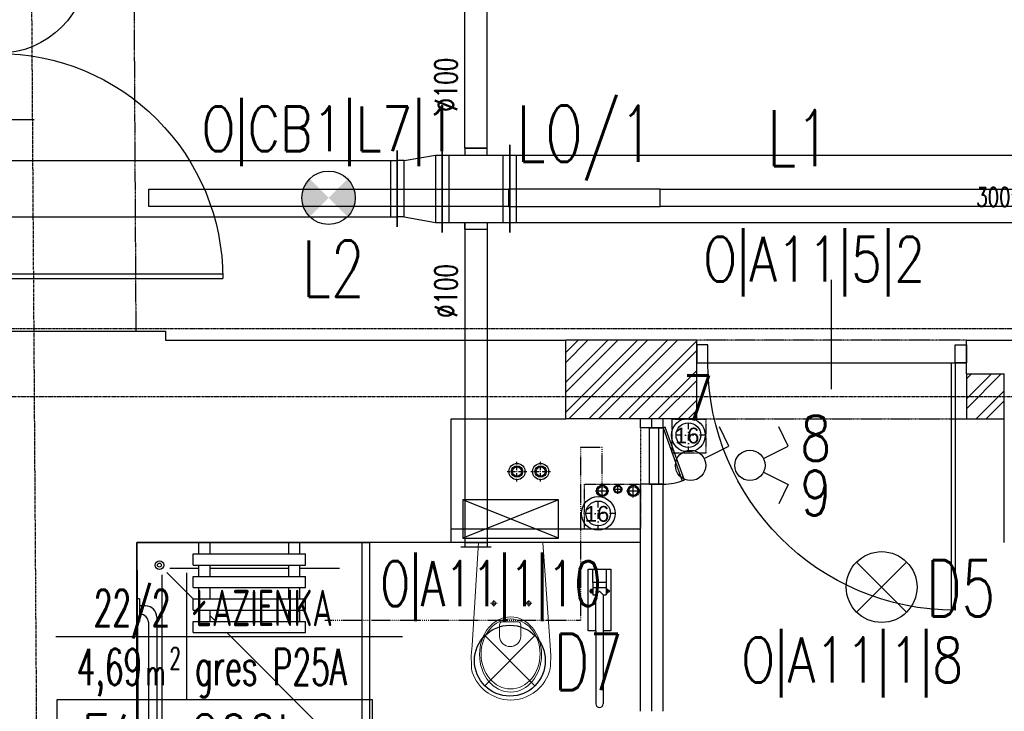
# Model space of a CAD drawing. Header units: inches. Extents: x -281236 to -70395, y 38777 to 102341.
# Tile 170 of 244: x -141656 to -141218, y 60987 to 61294. Entities that reach past the tile are written whole.
import ezdxf
from ezdxf.enums import TextEntityAlignment as Align

# ---------------------------------------------------------------- set-up
doc = ezdxf.new("R2010")
doc.units = ezdxf.units.IN
doc.header["$MEASUREMENT"] = 0
for name, pattern in [('00-inst$0$DASHDOT', [1, 0.5, -0.25, 0, -0.25]), ('CENTER', [2, 1.25, -0.25, 0.25, -0.25]), ('DASHDOT', [1, 0.5, -0.25, 0, -0.25]), ('DASHED', [0.75, 0.5, -0.25]), ('DASHED2', [0.375, 0.25, -0.125]), ('DIVIDE', [31.75, 12.7, -6.35, 0, -6.35, 0, -6.35])]:
    doc.linetypes.add(name, pattern=pattern)
doc.layers.get('0').update_dxf_attribs({"color": 101})
doc.layers.add('0-obrys plyty', color=24, linetype='Continuous', plot=False)
for name, color, linetype in [('Drz---drzwi', 5, 'Continuous'), ('E-90', 6, 'Continuous'), ('E-OPIS-POM', 6, 'Continuous'), ('E35', 6, 'Continuous'), ('Ins-kan', 54, 'Continuous'), ('Ins-went', 141, 'Continuous'), ('Ins-wod', 152, 'Continuous'), ('Mco-piony', 10, 'Continuous'), ('Mw-wc-rury', 160, 'DASHDOT'), ('Os-osie glowne', 8, 'CENTER'), ('piony_K_nr', 240, 'Continuous'), ('Sc-cegla pelna', 32, 'Continuous'), ('Sc-cegla pelna-hatch', 8, 'Continuous'), ('Sc-gazobeton', 45, 'Continuous'), ('Sc-gk', 120, 'Continuous'), ('Sc-gk-hatch', 8, 'Continuous'), ('Sc-nadproza kon', 5, 'DASHED2'), ('stelaż_wc', 64, 'Continuous'), ('Suf-widok', 8, 'Continuous'), ('W-otwor-strop', 126, 'Continuous'), ('Wyp-meble', 155, 'Continuous'), ('Wyp-sanitar', 131, 'Continuous')]:
    doc.layers.add(name, color=color, linetype=linetype)
doc.styles.add('KA wymiar', font='romans.shx', dxfattribs={"width": 0.6})
doc.styles.add('ROMANS', font='romans', dxfattribs={"width": 0.85})
doc.styles.add('tab-bud$0$ROMANS', font='romans', dxfattribs={"width": 0.7})
doc.styles.add('TYTUL2', font='ARIAL.TTF')
doc.linetypes.add('BATTING', pattern='A,0.0001,-0.1,[134,ltypeshp.shx,S=0.1,R=0,X=-0.1,Y=0],-0.2,[134,ltypeshp.shx,S=0.1,R=180,X=0.1,Y=0],-0.1', length=0.4001)
pattern_1 = [(45, (2.823071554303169e-09, 7.275957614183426e-12), (-6.629126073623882, 6.629126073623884), []), (45, (4.419417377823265, 7.275957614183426e-12), (-6.629126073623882, 6.629126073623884), [])]

# ---------------------------------------------------------------- blocks, each defined once
blk = doc.blocks.new('pow')
for p, q in [((0, 0.5229102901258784), (0, -0.5229102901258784)), ((-1.075294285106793, 0), (1.779711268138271, -1.13686837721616e-13))]:
    blk.add_line(p, q)
at = {"style": 'KA wymiar', "width": 0.6}
for s, height, p in [('2', 0.18, (-0.139230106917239, -0.269806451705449)), ('m', 0.21, (-0.3331997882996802, -0.4009838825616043))]:
    blk.add_text(s, height=height, dxfattribs=at).set_placement(p)
for tag, p in [('01', (-0.1310879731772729, 0.08442380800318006)), ('000.00', (-0.3636004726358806, -0.4009838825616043))]:
    blk.add_attdef(tag, text='', height=0.3, dxfattribs=at).set_placement(p, align=Align.RIGHT)
for tag, p in [('POMIESZCZENIE', (0.07092525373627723, 0.08442380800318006)), ('POSADZKA', (0.07092525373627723, -0.4009838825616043))]:
    blk.add_attdef(tag, p, '', height=0.3, dxfattribs=at)
blk = doc.blocks.new('_0630_BRODZIK_NIEPELNOSPRAWNI')
for p, q in [((27.5145487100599, -5), (27.5145487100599, 0)), ((32.5145487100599, -5), (32.5145487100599, 0)), ((67.5145487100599, -5.000000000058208), (67.5145487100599, -5.820766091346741e-11)), ((72.5145487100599, -5.000000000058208), (72.5145487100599, -5.820766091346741e-11)), ((25.0145487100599, -10), (25.0145487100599, -5)), ((25.0145487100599, -5), (75.0145487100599, -5)), ((75.0145487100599, -10), (75.0145487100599, -5)), ((27.5145487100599, -11.55817966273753), (14.61417230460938, -11.55817966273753)), ((25.0145487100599, -10), (75.0145487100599, -10)), ((27.5145487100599, -15), (27.5145487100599, -10)), ((32.5145487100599, -15), (32.5145487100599, -10)), ((67.5145487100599, -11.55817966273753), (32.5145487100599, -11.55817966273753)), ((67.5145487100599, -15.00000000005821), (67.5145487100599, -10.00000000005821)), ((72.5145487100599, -15.00000000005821), (72.5145487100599, -10.00000000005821)), ((90.02909742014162, -11.55817966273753), (72.5145487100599, -11.55817966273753)), ((11.24549740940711, -86.65147187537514), (11.24549740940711, -14.30211374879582)), ((25.0145487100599, -25.01347514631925), (13.26359198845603, -13.26302274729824)), ((25.0145487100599, -20), (25.0145487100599, -15)), ((25.0145487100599, -15), (75.0145487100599, -15)), ((75.0145487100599, -20), (75.0145487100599, -15)), ((25.0145487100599, -20), (75.0145487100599, -20)), ((27.5145487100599, -25), (27.5145487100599, -20)), ((32.5145487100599, -25), (32.5145487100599, -20)), ((67.5145487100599, -25.00000000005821), (67.5145487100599, -20.00000000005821)), ((72.5145487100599, -25.00000000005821), (72.5145487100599, -20.00000000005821)), ((1.049999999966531, -25), (0.04999999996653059, -25)), ((1.049999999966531, -25), (1.049999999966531, -35)), ((25.0145487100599, -30), (25.0145487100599, -25)), ((25.0145487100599, -25), (75.0145487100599, -25)), ((75.0145487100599, -30), (75.0145487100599, -25)), ((3.849999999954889, -28.10000000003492), (1.049999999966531, -28.10000000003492)), ((25.0145487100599, -30), (75.0145487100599, -30)), ((27.5145487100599, -35), (27.5145487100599, -30)), ((32.50521209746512, -35), (32.50521209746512, -30)), ((32.5145487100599, -35), (32.5145487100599, -30)), ((67.5145487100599, -35.00000000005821), (67.5145487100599, -30.00000000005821)), ((72.5145487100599, -35.00000000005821), (72.5145487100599, -30.00000000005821)), ((1.049999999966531, -35), (0.04999999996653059, -35)), ((1.549999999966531, -31.90000000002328), (1.049999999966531, -31.90000000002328)), ((8.849999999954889, -33.10000000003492), (8.849999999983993, -86.90000000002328)), ((25.0145487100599, -40), (25.0145487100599, -35)), ((25.0145487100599, -35), (75.0145487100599, -35)), ((32.5145487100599, -32.51315326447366), (32.50521209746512, -32.50381705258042)), ((35.00150217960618, -35), (32.5145487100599, -32.51315326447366)), ((75.0145487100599, -40), (75.0145487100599, -35)), ((5.049999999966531, -35.40000000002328), (5.049999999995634, -84.60000000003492)), ((25.0145487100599, -40), (75.0145487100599, -40)), ((90.02909742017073, -90.02523358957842), (40.00171677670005, -40)), ((1.049999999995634, -85.00000000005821), (0.04999999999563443, -85.00000000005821)), ((1.049999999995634, -85.00000000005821), (1.049999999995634, -95.00000000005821)), ((1.049999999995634, -88.10000000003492), (6.949999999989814, -88.07500000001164)), ((1.549999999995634, -88.10000000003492), (1.049999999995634, -88.10000000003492)), ((1.049999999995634, -91.90000000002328), (6.949999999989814, -91.92500000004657)), ((3.849999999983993, -91.90000000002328), (1.049999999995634, -91.90000000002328))]:
    blk.add_line(p, q)
blk.add_lwpolyline([(0, 0), (100.0000000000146, 0), (100.0000000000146, -100), (0, -100)], close=True)
at = {"linetype": 'DASHED', "ltscale": 0.5}
blk.add_lwpolyline([(103.5000000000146, 0), (103.5000000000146, -103.5), (0, -103.5)], dxfattribs=at)
for points in [[(100.0000000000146, 0), (103.5000000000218, 0)], [(1.049999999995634, -95.00000000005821), (0.0458230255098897, -95.00048435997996)], [(0, -100), (0, -103.5)]]:
    blk.add_lwpolyline(points)
at = {"const_width": 0.35}
blk.add_lwpolyline([(6.949999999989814, -88.07500000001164, 1), (6.949999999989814, -91.92500000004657, 1)], format="xyb", close=True, dxfattribs=at)
for radius in [1.900505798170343, 0.900505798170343]:
    blk.add_circle((9.999999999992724, -10.0000000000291), radius)
for centre, radius, start, end in [((3.849999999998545, -33.10000000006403), 5, 0, 90), ((1.550000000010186, -35.40000000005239), 3.5, 0, 90), ((1.549999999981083, -84.60000000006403), 3.5, 270, 0), ((3.849999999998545, -86.90000000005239), 5, 270, 0)]:
    blk.add_arc(centre, radius, start, end)
blk = doc.blocks.new('_GJKHGJ')
at = {"ltscale": 25}
for p, q in [((-8, -5), (-8, 0)), ((-8, 0), (-8, -5)), ((0, 0), (-8, 0)), ((0, -5), (0, 0)), ((0, -5), (0, 0)), ((-8, -115), (-7.999999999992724, -4.999999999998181)), ((-8, -5), (0, -5)), ((-19.69999999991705, -60), (28.89999999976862, -60)), ((-8, -115), (0, -115)), ((-8, -120), (-8, -115)), ((0, -115), (0, -120)), ((0, -115), (0, -120)), ((0, -120), (-8, -120))]:
    blk.add_line(p, q, dxfattribs=at)
at = {"ltscale": 7}
for p, q in [((-8, -5), (-118, -4.999999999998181)), ((-8, -6.799999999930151), (-117.985271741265, -6.799999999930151))]:
    blk.add_line(p, q, dxfattribs=at)
blk.add_arc((-8, -5), 110, 180, 270)
blk = doc.blocks.new('_DKGJHF')
at = {"ltscale": 7}
for p, q in [((-21.08464803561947, -77.00000000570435), (35.91535196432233, -77.00000000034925)), ((-4.999999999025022, -147.4999999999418), (-104.999999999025, -147.5000000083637)), ((-4.999999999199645, -145.5), (-104.9799979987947, -145.5000000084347))]:
    blk.add_line(p, q, dxfattribs=at)
for points in [[(5, -7.5), (5, 0), (-5, 0), (-4.999999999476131, -7.5)], [(5.000000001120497, -155), (5.000000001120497, -147.5), (-4.999999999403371, -147.5), (-4.999999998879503, -155)]]:
    blk.add_lwpolyline(points, close=True, dxfattribs=at)
for points in [[(-44.99999999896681, -7.500000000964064), (-4.999999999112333, -7.5)], [(-4.999999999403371, -147.4999999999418), (-4.999999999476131, -7.500000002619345)]]:
    blk.add_lwpolyline(points, dxfattribs=at)
for centre, radius, start, end in [((-4.999999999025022, -7.5), 39.99999999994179, 180.0000000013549, 269.9999999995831), ((-4.999999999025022, -147.4999999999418), 100, 90.00000000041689, 180.0000000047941)]:
    blk.add_arc(centre, radius, start, end)
blk = doc.blocks.new('_gslkflhklgj')
at = {"linetype": '00-inst$0$DASHDOT', "ltscale": 5}
for p, q in [((2.764863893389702e-10, -7.499999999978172), (-2.983142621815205e-10, 7.500000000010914)), ((7.499999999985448, 3.074092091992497e-10), (-7.500000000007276, -2.801243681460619e-10))]:
    blk.add_line(p, q, dxfattribs=at)
for centre, radius in [((-1.455191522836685e-11, 1.637090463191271e-11), 7.5), ((0, 0), 5.5)]:
    blk.add_circle(centre, radius)
blk = doc.blocks.new('_0630_WC_NIEPEŁNOSPRAWNY')
at = {"lineweight": 0}
for p, q in [((-14.26044946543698, 0), (-17.49471912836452, -45.69999999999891)), ((-14.26044946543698, 0), (14.26044946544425, 0)), ((14.26044946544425, 0), (17.1525273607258, -45.70464459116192)), ((-8.009799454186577, -26.98395776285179), (-8.009799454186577, -25.53926559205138)), ((7.490200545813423, -26.98395776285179), (7.490200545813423, -25.53926559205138)), ((-8.009799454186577, -26.98395776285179), (-9.420152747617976, -26.98395776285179)), ((-8.009799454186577, -26.98395776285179), (-6.526574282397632, -26.98395776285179)), ((-8.009799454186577, -26.98395776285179), (-8.009799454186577, -28.40553939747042)), ((7.490200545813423, -26.98395776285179), (6.079847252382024, -26.98395776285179)), ((7.490200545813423, -26.98395776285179), (8.973425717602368, -26.98395776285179)), ((7.490200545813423, -26.98395776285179), (7.490200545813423, -28.40553939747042)), ((-4.440070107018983, -36.51248908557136), (-4.440070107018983, -41.76659104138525)), ((-3.49908735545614, -35.21439024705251), (4.000928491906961, -35.21439024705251)), ((4.941911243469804, -36.51248908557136), (4.941911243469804, -41.76659104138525)), ((-17.49471912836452, -45.69999999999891), (-17.82067442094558, -50.14040847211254)), ((17.1525273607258, -45.70464459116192), (17.52067442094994, -50.14040847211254)), ((-17.82067442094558, -50.14040847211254), (-17.76542065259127, -54.69174354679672)), ((17.52067442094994, -50.14040847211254), (17.46542065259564, -54.69174354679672)), ((-17.76542065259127, -54.69174354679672), (-17.50824460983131, -56.08355764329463)), ((-17.50824460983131, -56.08355764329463), (-17.11556934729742, -57.5270070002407)), ((17.50824460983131, -56.08355764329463), (17.1155693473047, -57.5270070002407)), ((17.46542065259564, -54.69174354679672), (17.50824460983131, -56.08355764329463)), ((-17.11556934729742, -57.5270070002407), (-16.60128430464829, -58.93290689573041)), ((-16.60128430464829, -58.93290689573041), (-15.96901805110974, -60.29133791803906)), ((-15.96901805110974, -60.29133791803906), (-15.22323157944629, -61.59271557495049)), ((15.96901805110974, -60.29133791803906), (15.22323157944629, -61.59271557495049)), ((16.60128430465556, -58.93290689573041), (15.96901805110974, -60.29133791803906)), ((17.1155693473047, -57.5270070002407), (16.60128430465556, -58.93290689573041)), ((-15.22323157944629, -61.59271557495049), (-14.36918683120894, -62.82785791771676)), ((-14.36918683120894, -62.82785791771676), (-13.41290957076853, -63.98805032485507)), ((-13.41290957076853, -63.98805032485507), (-11.77135984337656, -65.59644362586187)), ((-11.77135984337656, -65.59644362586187), (-10.00146959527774, -66.94005631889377)), ((11.77135984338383, -65.59644362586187), (10.00146959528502, -66.94005631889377)), ((13.41290957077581, -63.98805032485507), (11.77135984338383, -65.59644362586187)), ((14.36918683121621, -62.82785791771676), (13.41290957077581, -63.98805032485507)), ((15.22323157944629, -61.59271557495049), (14.36918683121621, -62.82785791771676)), ((-10.00146959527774, -66.94005631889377), (-8.710203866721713, -67.72472016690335)), ((-8.710203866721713, -67.72472016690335), (-6.538240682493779, -68.77378328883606)), ((-6.538240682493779, -68.77378328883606), (-5.069820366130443, -69.2455219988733)), ((-5.069820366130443, -69.2455219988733), (-3.019381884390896, -69.72479742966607)), ((-3.019381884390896, -69.72479742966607), (-1.515462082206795, -69.92252014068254)), ((-1.515462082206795, -69.92252014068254), (0, -69.99537917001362)), ((1.515462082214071, -69.92252014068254), (0, -69.99537917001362)), ((3.019381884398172, -69.72479742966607), (1.515462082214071, -69.92252014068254)), ((5.069820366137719, -69.2455219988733), (3.019381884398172, -69.72479742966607)), ((6.538240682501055, -68.77378328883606), (5.069820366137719, -69.2455219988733)), ((8.710203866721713, -67.72472016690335), (6.538240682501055, -68.77378328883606)), ((10.00146959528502, -66.94005631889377), (8.710203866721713, -67.72472016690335))]:
    blk.add_line(p, q, dxfattribs=at)
for centre, radius, start, end in [((-3.244368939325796, -36.38913916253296), 1.202046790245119, 102.2339496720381, 185.8898644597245), ((3.746210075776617, -36.38913916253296), 1.20204679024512, 354.1101355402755, 77.7660503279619), ((0.2509205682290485, -41.5369819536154), 4.696606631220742, 182.8022099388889, 357.197790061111)]:
    blk.add_arc(centre, radius, start, end, dxfattribs=at)
for centre, major_axis, ratio, start_param in [((-8.009799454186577, -26.98395776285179), (0.5985531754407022, 0.5985531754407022), 0.999999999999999, 5.497787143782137), ((7.490200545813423, -26.98395776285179), (0.598553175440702, 0.5985531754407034), 0.9999999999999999, 5.497787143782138)]:
    blk.add_ellipse(centre, major_axis=major_axis, ratio=ratio, start_param=start_param, end_param=11.78097245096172, dxfattribs=at)
for centre, major_axis, ratio in [((0.05375849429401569, -49.75009780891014), (0, -16.75), 0.8235294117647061), ((0.05375849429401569, -49.50009780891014), (0, -15.54479430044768), 0.845174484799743)]:
    blk.add_ellipse(centre, major_axis=major_axis, ratio=ratio, dxfattribs=at)
blk = doc.blocks.new('pion_woda')
at = {"layer": 'Ins-wod'}
for p, q in [((3, 0), (-3, 0)), ((0, 3), (0, -3))]:
    blk.add_line(p, q, dxfattribs=at)
for centre, radius in [((0, 0.02268880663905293), 2.550088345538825), ((0, 0), 2)]:
    blk.add_circle(centre, radius, dxfattribs=at)
blk = doc.blocks.new('pion_mały')
at = {"layer": 'Ins-wod'}
for p, q in [((0, 2.084117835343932), (0, -2.115882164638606)), ((2.100000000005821, -0.01588216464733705), (-2.099999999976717, -0.01588216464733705))]:
    blk.add_line(p, q, dxfattribs=at)
for centre, radius in [((0, 0), 1.785061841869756), ((0, -0.01588216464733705), 1.399999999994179)]:
    blk.add_circle(centre, radius, dxfattribs=at)
blk = doc.blocks.new('piony_W')
for name, p in [('pion_woda', (-6.910155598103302, 0.7582196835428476)), ('pion_mały', (0, 0.01588216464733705)), ('pion_woda', (6.910155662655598, 0.7582196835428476))]:
    blk.add_blockref(name, p)
blk = doc.blocks.new('rewizja')
at = {"layer": 'Wyp-meble'}
for p, q in [((-25.0000000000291, 5.999999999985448), (-25, -2.91038304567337e-11)), ((-25.0000000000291, 6), (-5.820766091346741e-11, 6)), ((-2.91038304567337e-11, 5.999999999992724), (0, 0)), ((-25, 3.999999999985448), (-25, 1.999999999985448)), ((0, 1.999999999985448), (-25, 1.999999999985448)), ((0, -1.455191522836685e-11), (-25, -1.455191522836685e-11))]:
    blk.add_line(p, q, dxfattribs=at)
blk.add_lwpolyline([(-23.15029537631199, -9.490196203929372), (0.3420201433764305, -0.9396926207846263), (0, 0), (-23.49231551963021, -8.550503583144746)], close=True, dxfattribs=at)
blk.add_arc((-2.91038304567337e-11, -1.455191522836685e-11), 25, 180, 202.2924427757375, dxfattribs=at)
blk = doc.blocks.new('barierka_stojąca')
at = {"layer": 'Wyp-sanitar'}
for p, q in [((0, -27.40622834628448), (0, 0)), ((0, 0), (9.973803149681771, 0)), ((1.994850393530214, -5.984401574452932), (1.994850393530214, 0)), ((1.994850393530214, 0), (7.978952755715, 0)), ((7.978952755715, 0), (7.978952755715, -5.984401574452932)), ((9.973803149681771, 0), (9.973803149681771, -27.40622834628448)), ((7.978952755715, -5.984401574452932), (1.994850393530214, -5.984401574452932)), ((1.994850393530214, -6.001755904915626), (1.994850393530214, -11.47001574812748)), ((2.026118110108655, -8.162370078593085), (7.981795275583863, -8.162370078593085)), ((7.979102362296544, -6.001755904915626), (7.97910236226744, -11.45945338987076)), ((0.6539291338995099, -9.743559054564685), (0.6512362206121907, -9.79906299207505)), ((0.6512362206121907, -9.79906299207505), (0.6539291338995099, -9.854118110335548)), ((0.6621574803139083, -9.689700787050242), (0.6539291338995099, -9.743559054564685)), ((0.6539291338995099, -9.854118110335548), (0.6621574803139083, -9.907976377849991)), ((0.6754724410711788, -9.63763779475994), (0.6621574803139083, -9.689700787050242)), ((0.6621574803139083, -9.907976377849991), (0.6754724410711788, -9.959740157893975)), ((0.6938740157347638, -9.587968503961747), (0.6754724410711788, -9.63763779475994)), ((0.6754724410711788, -9.959740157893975), (0.6938740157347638, -10.00970866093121)), ((0.7166141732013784, -9.540393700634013), (0.6938740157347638, -9.587968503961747)), ((0.6938740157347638, -10.00970866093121), (0.7166141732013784, -10.05698425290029)), ((0.743842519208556, -9.49581102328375), (0.7166141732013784, -9.540393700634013)), ((0.7166141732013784, -10.05698425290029), (0.743842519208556, -10.10186614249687)), ((0.7751102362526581, -9.453921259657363), (0.743842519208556, -9.49581102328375)), ((0.743842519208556, -10.10186614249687), (0.7751102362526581, -10.14360629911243)), ((0.8104173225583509, -9.415622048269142), (0.7751102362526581, -9.453921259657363)), ((0.7751102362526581, -10.14360629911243), (0.8104173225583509, -10.18235433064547)), ((0.8487165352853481, -9.380314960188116), (0.8104173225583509, -9.415622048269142)), ((0.8104173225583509, -10.18235433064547), (0.8487165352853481, -10.21721259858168)), ((0.8906062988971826, -9.349047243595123), (0.8487165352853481, -9.380314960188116)), ((0.8487165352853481, -10.21721259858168), (0.8906062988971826, -10.24848031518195)), ((0.9351889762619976, -9.321818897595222), (0.8906062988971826, -9.349047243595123)), ((0.8906062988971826, -10.24848031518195), (0.9351889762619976, -10.27570866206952)), ((0.9827637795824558, -9.299078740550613), (0.9351889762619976, -9.321818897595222)), ((0.9351889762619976, -10.27570866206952), (0.9827637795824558, -10.29874803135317)), ((1.032433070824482, -9.280677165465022), (0.9827637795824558, -9.299078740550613)), ((0.9827637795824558, -10.29874803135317), (1.032433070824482, -10.3170000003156)), ((1.084496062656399, -9.267362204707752), (1.032433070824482, -9.280677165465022)), ((1.032433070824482, -10.3170000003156), (1.084496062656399, -10.33046456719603)), ((1.138354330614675, -9.259133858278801), (1.084496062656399, -9.267362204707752)), ((1.084496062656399, -10.33046456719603), (1.138354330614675, -10.33869291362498)), ((1.193858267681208, -9.256440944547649), (1.138354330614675, -9.259133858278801)), ((1.193858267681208, -9.256440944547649), (1.193858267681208, -9.256440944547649)), ((1.215850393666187, -9.051031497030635), (1.215850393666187, -10.54709448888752)), ((1.714338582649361, -9.051031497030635), (1.215850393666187, -9.051031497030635)), ((1.215850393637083, -9.40514960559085), (1.714338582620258, -9.40514960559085)), ((1.215850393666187, -10.19282677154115), (1.714338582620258, -10.19282677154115)), ((1.215850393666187, -10.54709448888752), (1.714338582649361, -10.54709448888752)), ((1.714338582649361, -10.54709448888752), (1.714338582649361, -9.051031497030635)), ((1.994850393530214, -11.47001574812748), (3.339062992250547, -11.47001574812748)), ((3.339062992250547, -11.47001574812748), (5.039338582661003, -9.84140157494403)), ((3.339062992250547, -27.40622834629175), (3.339062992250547, -11.47001574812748)), ((5.039338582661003, -9.84140157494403), (6.632196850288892, -11.45945338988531)), ((6.632196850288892, -11.45945338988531), (6.632196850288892, -27.40652755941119)), ((6.632196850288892, -11.45945338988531), (7.97910236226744, -11.45945338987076)), ((8.261858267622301, -9.051031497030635), (8.261858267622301, -10.54709448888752)), ((8.760346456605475, -9.051031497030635), (8.261858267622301, -9.051031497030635)), ((8.760346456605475, -9.405149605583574), (8.261858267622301, -9.40514960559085)), ((8.760346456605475, -10.19282677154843), (8.261858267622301, -10.19282677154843)), ((8.261858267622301, -10.54709448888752), (8.760346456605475, -10.54709448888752)), ((8.760346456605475, -10.54709448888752), (8.760346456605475, -9.051031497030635)), ((8.782338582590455, -9.256440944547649), (8.782338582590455, -9.256440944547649)), ((8.782338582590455, -9.256440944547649), (8.83739370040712, -9.259133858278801)), ((8.83739370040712, -9.259133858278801), (8.891251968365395, -9.267362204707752)), ((8.891251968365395, -10.33046456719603), (8.83739370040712, -10.33869291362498)), ((8.891251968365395, -9.267362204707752), (8.943015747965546, -9.280677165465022)), ((8.943015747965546, -10.3170000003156), (8.891251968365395, -10.33046456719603)), ((8.943015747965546, -9.280677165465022), (8.992984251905, -9.299078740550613)), ((8.992984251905, -10.29874803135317), (8.943015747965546, -10.3170000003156)), ((8.992984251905, -9.299078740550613), (9.040259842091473, -9.321818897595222)), ((9.040259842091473, -10.27570866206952), (8.992984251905, -10.29874803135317)), ((9.040259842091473, -9.321818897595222), (9.085141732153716, -9.349047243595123)), ((9.085141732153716, -10.24848031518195), (9.040259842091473, -10.27570866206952)), ((9.085141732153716, -9.349047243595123), (9.126881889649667, -9.380314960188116)), ((9.126881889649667, -10.21721259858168), (9.085141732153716, -10.24848031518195)), ((9.126881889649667, -9.380314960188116), (9.165629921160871, -9.415622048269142)), ((9.165629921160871, -10.18235433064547), (9.126881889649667, -10.21721259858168)), ((9.165629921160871, -9.415622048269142), (9.200488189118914, -9.453921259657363)), ((9.200488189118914, -10.14360629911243), (9.165629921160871, -10.18235433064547)), ((9.200488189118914, -9.453921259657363), (9.231755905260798, -9.49581102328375)), ((9.231755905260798, -10.10186614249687), (9.200488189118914, -10.14360629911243)), ((9.231755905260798, -9.49581102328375), (9.258984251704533, -9.540393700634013)), ((9.258984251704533, -10.05698425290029), (9.231755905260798, -10.10186614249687)), ((9.258984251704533, -9.540393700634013), (9.282023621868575, -9.587968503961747)), ((9.282023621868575, -10.00970866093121), (9.258984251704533, -10.05698425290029)), ((9.282023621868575, -9.587968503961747), (9.300275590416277, -9.63763779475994)), ((9.300275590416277, -9.959740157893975), (9.282023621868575, -10.00970866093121)), ((9.300275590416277, -9.63763779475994), (9.31374015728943, -9.689700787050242)), ((9.31374015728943, -9.907976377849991), (9.300275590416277, -9.959740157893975)), ((9.31374015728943, -9.689700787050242), (9.321968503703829, -9.743559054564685)), ((9.321968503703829, -9.854118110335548), (9.31374015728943, -9.907976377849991)), ((9.321968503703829, -9.743559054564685), (9.324960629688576, -9.79906299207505)), ((9.324960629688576, -9.79906299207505), (9.321968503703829, -9.854118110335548)), ((3.339062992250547, -27.40622834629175), (0, -27.40622834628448)), ((3.339062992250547, -27.40622834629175), (3.339062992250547, -59.86690551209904)), ((9.973803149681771, -27.40622834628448), (6.64177165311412, -27.40622834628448)), ((6.64177165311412, -27.40622834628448), (6.64177165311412, -59.86690551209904))]:
    blk.add_line(p, q, dxfattribs=at)
blk.add_arc((4.990417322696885, -59.86690551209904), 1.651354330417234, 180, 0, dxfattribs=at)
blk = doc.blocks.new('pco')
at = {"layer": 'Mco-piony', "color": 9, "linetype": 'DASHDOT', "ltscale": 3}
for p, q in [((-2604.832822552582, -19.79275673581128), (-2604.832822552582, -8.89275673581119)), ((-2599.382822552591, -14.34276699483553), (-2610.282822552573, -14.34276699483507))]:
    blk.add_line(p, q, dxfattribs=at)
at = {"layer": 'Mco-piony', "color": 9}
blk.add_circle((-2604.832822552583, -14.34275673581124), 4.529712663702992, dxfattribs=at)
at = {"layer": 'Mco-piony'}
blk.add_circle((-2604.832822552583, -14.34275673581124), 3.2, dxfattribs=at)
at = {"layer": 'Mco-piony', "color": 8}
blk.add_circle((-2604.832822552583, -14.34275673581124), 2.6, dxfattribs=at)

msp = doc.modelspace()

# ---------------------------------------------------------------- hatches: boundary and pattern name
at = {"layer": 'E35'}
h = msp.add_hatch(color=256, dxfattribs=at)
edge = h.paths.add_edge_path()
edge.add_arc((-141519, 61214.85444245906), 11.87999999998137, 315.0000000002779, 405.00000000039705, ccw=False)
edge.add_line((-141510.5995714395, 61206.45401389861), (-141519.0000000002, 61214.85444245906))
edge.add_line((-141519.0000000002, 61214.85444245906), (-141510.5995714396, 61223.25487101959))
edge = h.paths.add_edge_path()
edge.add_arc((-141519, 61214.85444245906), 11.87999999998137, 495.0000000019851, 584.9999999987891, ccw=False)
edge.add_line((-141527.4004285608, 61223.25487101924), (-141519.0000000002, 61214.85444245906))
edge.add_line((-141519.0000000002, 61214.85444245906), (-141527.4004285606, 61206.45401389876))
at = {"layer": 'Sc-cegla pelna-hatch'}
h = msp.add_hatch(dxfattribs=at)
h.set_pattern_fill('ANSI32', color=256, scale=25, style=0)
h.set_pattern_definition(pattern_1)
h.paths.add_polyline_path([(-141355.2259127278, 61151.54377096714), (-141413.4960130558, 61151.54377095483), (-141413.4960130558, 61116.51856533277), (-141355.2259127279, 61116.5185653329)])
h = msp.add_hatch(dxfattribs=at)
h.set_pattern_fill('ANSI32', color=256, scale=25, style=0)
h.set_pattern_definition(pattern_1)
h.paths.add_polyline_path([(-141218.396693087, 61136.54375351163), (-141235.2259127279, 61136.5437535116), (-141235.2259127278, 61116.5185653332), (-141218.396693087, 61116.51856533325)])

# ---------------------------------------------------------------- linework, layer by layer
at = {"layer": '0-obrys plyty'}
msp.add_line((-141559.3993341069, 61151.54537115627), (-141459.3992459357, 61151.54527316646), dxfattribs=at)
at = {"layer": 'E35'}
for p, q in [((-141340.8885958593, 61104.41157847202), (-141345.162632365, 61112.94724552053)), ((-141314.4916908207, 61104.41157847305), (-141318.7657273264, 61112.94724552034)), ((-141351.9243019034, 61098.88570565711), (-141340.8885958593, 61104.41157847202)), ((-141325.5273968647, 61098.88570565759), (-141314.4916908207, 61104.41157847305)), ((-141325.5273968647, 61092.84130526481), (-141314.4916908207, 61087.31543244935)), ((-141314.4916908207, 61087.31543244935), (-141318.7657273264, 61078.77976540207)), ((-141284.1093217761, 61030.62825117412), (-141261.8354581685, 61052.90211478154)), ((-141284.1093217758, 61052.90211478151), (-141261.8354581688, 61030.62825117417)), ((-141449.4831991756, 60997.88163107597), (-141427.209335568, 61020.15549468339)), ((-141449.4831991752, 61020.15549468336), (-141427.2093355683, 60997.88163107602))]:
    msp.add_line(p, q, dxfattribs=at)
for points in [[(-141439, 61218.70444245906), (-141439, 61211.00444245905), (-141599, 61211.00444245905), (-141599, 61218.70444245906)], [(-141371.5, 61211.00444245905), (-141371.5, 61218.70444245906), (-141439, 61218.70444245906), (-141439, 61211.00444245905)], [(-141211.5, 61218.70444245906), (-141211.5, 61211.00444245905), (-141371.5, 61211.00444245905), (-141371.5, 61218.70444245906)]]:
    msp.add_lwpolyline(points, close=True, dxfattribs=at)
at = {"layer": 'E35', "linetype": 'Continuous', "ltscale": 0.3}
msp.add_lwpolyline([(-141639.8112886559, 60959.28679957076), (-141499.4782491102, 60959.28679957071), (-141499.4782491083, 60991.56564973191), (-141639.8112886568, 60991.56564973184)], close=True, dxfattribs=at)
at = {"layer": 'E35'}
for centre, radius in [((-141519, 61214.85444245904), 11.87999999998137), ((-141357.959929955, 61095.8635054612), 6.750000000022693), ((-141331.5630249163, 61095.8635054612), 6.750000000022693), ((-141272.9723899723, 61041.76518297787), 15.74999999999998), ((-141438.3462673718, 61009.01856287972), 15.74999999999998)]:
    msp.add_circle(centre, radius, dxfattribs=at)
at = {"layer": 'Ins-went'}
for p, q in [((-141458.4243076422, 61236.8743059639), (-141458.4243076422, 61356.57430596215)), ((-141448.4243076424, 61236.8743059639), (-141448.4243076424, 61356.57430596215)), ((-141468.4243076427, 61199.37430596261), (-141468.4243076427, 61238.37430596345)), ((-141468.4197168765, 61238.37430596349), (-141468.4197168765, 61199.37430596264)), ((-141438.4243076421, 61238.37430596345), (-141438.4243076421, 61199.37430596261)), ((-141438.409383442, 61199.37430596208), (-141438.409383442, 61238.37430596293)), ((-141488.4197168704, 61235.8743059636), (-141488.4197168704, 61201.87430596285)), ((-141488.4197168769, 61201.87430596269), (-141488.419716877, 61235.87430596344)), ((-141485.4197168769, 61231.37430596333), (-141471.4197168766, 61233.87430596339)), ((-141471.4197168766, 61233.87430596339), (-141471.4197168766, 61203.87430596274)), ((-141471.4197168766, 61233.87430596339), (-141468.4197168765, 61233.87430596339)), ((-141468.4243076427, 61233.87430596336), (-141438.4243076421, 61233.87430596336)), ((-141465.4243076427, 61203.8743059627), (-141465.4243076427, 61233.87430596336)), ((-141458.4243076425, 61236.87430596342), (-141448.4243076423, 61236.87430596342)), ((-141458.4243076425, 61236.87430596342), (-141458.4243076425, 61233.87430596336)), ((-141448.4243076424, 61236.8743059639), (-141458.4243076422, 61236.87430596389)), ((-141448.4243076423, 61233.87430596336), (-141448.4243076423, 61236.87430596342)), ((-141441.4243076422, 61233.87430596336), (-141441.4243076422, 61203.8743059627)), ((-141438.409383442, 61233.87430596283), (-140700.8093834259, 61233.87430596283)), ((-141435.4093834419, 61203.87430596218), (-141435.4093834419, 61233.87430596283)), ((-142066.819716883, 61231.37430596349), (-141488.4197168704, 61231.37430596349)), ((-141491.4197168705, 61231.37430596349), (-141491.4197168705, 61206.37430596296)), ((-141485.4197168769, 61231.37430596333), (-141488.419716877, 61231.37430596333)), ((-141485.4197168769, 61206.3743059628), (-141485.4197168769, 61231.37430596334)), ((-142066.819716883, 61206.37430596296), (-141488.4197168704, 61206.37430596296)), ((-141485.4197168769, 61206.3743059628), (-141488.419716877, 61206.3743059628)), ((-141485.4197168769, 61206.3743059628), (-141471.4197168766, 61203.87430596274)), ((-141471.4197168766, 61203.87430596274), (-141468.4197168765, 61203.87430596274)), ((-141468.4243076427, 61203.8743059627), (-141438.4243076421, 61203.8743059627)), ((-141458.4243076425, 61200.87430596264), (-141458.4243076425, 61203.8743059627)), ((-141458.4243083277, 61203.85611854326), (-141458.4243083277, 61061.51856543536)), ((-141448.4243076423, 61203.8743059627), (-141448.4243076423, 61200.87430596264)), ((-141448.4243083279, 61203.85611854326), (-141448.4243083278, 61061.51856543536)), ((-141438.409383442, 61203.87430596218), (-140700.8093834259, 61203.87430596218)), ((-141458.4243076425, 61200.87430596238), (-141448.4243076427, 61200.87430596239)), ((-141446.674308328, 61059.51856543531), (-141460.1743083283, 61059.51856543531)), ((-141448.4243083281, 61061.51856543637), (-141458.4243083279, 61061.51856543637)), ((-141458.4243083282, 61061.51856543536), (-141448.424308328, 61061.51856543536)), ((-141458.4243083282, 61061.51856543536), (-141458.4243083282, 61059.51856543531)), ((-141448.424308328, 61061.51856543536), (-141448.424308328, 61059.51856543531))]:
    msp.add_line(p, q, dxfattribs=at)
at = {"layer": 'Mw-wc-rury', "ltscale": 0.8}
for p, q in [((-141397.2514868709, 61103.89478312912), (-141406.9890162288, 61103.89478312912)), ((-141406.9890162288, 61103.89478312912), (-141406.9890162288, 61027.11576345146)), ((-141397.2514868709, 61086.53475024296), (-141397.2514868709, 61103.89478312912)), ((-141520.6269385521, 61027.11576345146), (-141406.9890162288, 61027.11576345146))]:
    msp.add_line(p, q, dxfattribs=at)
at = {"layer": 'Os-osie glowne'}
msp.add_line((-141628.5454749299, 57943.1224457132), (-141656.3465362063, 62104.60568310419), dxfattribs=at)
msp.add_lwpolyline([(-143199.3964914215, 61126.54256131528), (-138010.8801488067, 61126.54256131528)], dxfattribs=at)
at = {"layer": 'Sc-cegla pelna'}
for p, q in [((-141591.6105615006, 61151.54377095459), (-141413.4960130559, 61151.54377095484)), ((-141413.4960130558, 61116.51856533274), (-141413.4960130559, 61151.54377095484)), ((-141235.2259127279, 61151.54377095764), (-141005.3966930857, 61151.54377096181)), ((-141235.2259127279, 61136.54375351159), (-141235.2259127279, 61151.54377095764)), ((-141235.2259127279, 61136.5437535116), (-141218.396693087, 61136.54375351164)), ((-141218.3966930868, 61061.5185653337), (-141218.396693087, 61136.54375351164)), ((-141464.4960130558, 61116.51856533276), (-141413.4960130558, 61116.51856533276)), ((-141464.4960130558, 61061.51856533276), (-141464.4960130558, 61116.51856533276)), ((-141464.4960130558, 61061.51856533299), (-141604.2257991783, 61061.64452670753))]:
    msp.add_line(p, q, dxfattribs=at)
for points in [[(-141664.6191192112, 61155.54377134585), (-141591.6105615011, 61155.54377134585), (-141591.6105615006, 61151.54377095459)], [(-141604.2257991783, 61061.64452670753), (-141603.0115419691, 60841.51856543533)]]:
    msp.add_lwpolyline(points, dxfattribs=at)
at = {"layer": 'Sc-gazobeton'}
for p, q in [((-141355.2259127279, 61151.54377096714), (-141413.4960130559, 61151.54377095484)), ((-141355.2259127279, 61116.51856533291), (-141355.2259127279, 61151.54377096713)), ((-141235.2259127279, 61136.54375351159), (-141235.2259127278, 61116.51856533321)), ((-141355.2259127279, 61116.5185653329), (-141413.4960130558, 61116.51856533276)), ((-141235.2259127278, 61116.51856533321), (-141218.396693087, 61116.51856533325))]:
    msp.add_line(p, q, dxfattribs=at)
at = {"layer": 'Sc-gk'}
for p, q in [((-141380.2259874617, 61112.51856533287), (-141380.22598803, 61116.51856533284)), ((-141370.2259127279, 61112.51856533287), (-141370.2259127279, 61116.51856533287)), ((-141370.2259127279, 61112.51856533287), (-141380.2259874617, 61112.51856533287)), ((-141370.2259127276, 61087.51856533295), (-141380.2259874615, 61087.51856533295)), ((-141380.2259510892, 60986.51856543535), (-141380.2259803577, 61087.51856533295)), ((-141370.2259127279, 60986.51856543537), (-141370.2259127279, 61087.51856533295)), ((-141380.2259724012, 61067.51856543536), (-141464.4960130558, 61067.51856543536)), ((-141380.2259724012, 61061.51856543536), (-141464.4960130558, 61061.51856543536))]:
    msp.add_line(p, q, dxfattribs=at)
at = {"layer": 'Sc-gk', "linetype": 'DASHED2', "ltscale": 0.3}
for p, q in [((-141380.2259874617, 61112.51856533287), (-141380.2032852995, 61087.51856543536)), ((-141370.2259127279, 61112.51856533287), (-141370.2259127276, 61087.51856533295))]:
    msp.add_line(p, q, dxfattribs=at)
at = {"layer": 'Sc-gk-hatch', "linetype": 'BATTING', "ltscale": 0.22}
for p, q in [((-141375.2259127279, 61112.51856533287), (-141375.2259127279, 61116.51856533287)), ((-141375.2259127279, 60986.51856543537), (-141375.2259127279, 61087.51856533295))]:
    msp.add_line(p, q, dxfattribs=at)
at = {"layer": 'Sc-nadproza kon', "linetype": 'DASHDOT', "ltscale": 0.5}
msp.add_line((-141605.7697864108, 61341.54541685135), (-141604.7437655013, 61155.54377134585), dxfattribs=at)
for points in [[(-141235.2259127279, 61151.54377095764), (-141355.2259127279, 61151.54377096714)], [(-141355.2259127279, 61116.5185653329), (-141235.2259127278, 61116.51856533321)]]:
    msp.add_lwpolyline(points, dxfattribs=at)
at = {"layer": 'stelaż_wc', "ltscale": 5}
for p, q in [((-141416.7260320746, 61063.51856543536), (-141459.2260320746, 61080.51856543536)), ((-141416.7260320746, 61080.51856543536), (-141459.2260320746, 61063.51856543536))]:
    msp.add_line(p, q, dxfattribs=at)
msp.add_lwpolyline([(-141459.2260320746, 61063.51856543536), (-141416.7260320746, 61063.51856543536), (-141416.7260320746, 61080.51856543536), (-141459.2260320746, 61080.51856543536)], close=True, dxfattribs=at)
at = {"layer": 'Suf-widok', "linetype": 'DIVIDE', "ltscale": 0.02}
msp.add_lwpolyline([(-141660.5233233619, 61336.54547519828), (-139537.6440043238, 61336.54547519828), (-139537.6440043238, 61156.54377097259), (-141660.5233233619, 61156.54377097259)], close=True, dxfattribs=at)
at = {"layer": 'W-otwor-strop', "linetype": 'DASHED2', "ltscale": 0.5}
for points in [[(-141351.2126216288, 61101.34734676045), (-141366.2126216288, 61101.34734676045), (-141366.2126216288, 61116.34734676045), (-141351.2126216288, 61116.34734676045)], [(-141405.2032852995, 61067.51856543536), (-141405.2032852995, 61087.51856543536), (-141380.2032852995, 61087.51856543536), (-141380.2032852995, 61067.51856543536)]]:
    msp.add_lwpolyline(points, close=True, dxfattribs=at)

# ---------------------------------------------------------------- block references
for name, p, rotation in [('rewizja', (-141370.2259127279, 61112.51856533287), 90), ('piony_W', (-141390.3413312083, 61085.2929699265), 180)]:
    msp.add_blockref(name, p, dxfattribs=dict(rotation=rotation))
msp.add_blockref('barierka_stojąca', (-141403.4741626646, 61049.75068071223))
at = {"layer": 'Drz---drzwi', "xscale": -1}
msp.add_blockref('_DKGJHF', (-141671.0604972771, 61326.54352799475), dxfattribs=at)
at = {"layer": 'Drz---drzwi', "xscale": -1, "rotation": 270}
msp.add_blockref('_GJKHGJ', (-141235.2259127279, 61149.4504290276), dxfattribs=at)
at = {"layer": 'E-OPIS-POM', "xscale": 54, "yscale": 54, "zscale": 54}
msp.add_blockref('pow', (-141582.249189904, 61019.80280539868), dxfattribs=at).add_auto_attribs({'000.00': '4,69', '01': '22/2', 'POMIESZCZENIE': 'ŁAZIENKA', 'POSADZKA': 'gres P25A'})
at = {"layer": 'Ins-kan'}
for p in [(-141358.9295282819, 61109.32250218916), (-141399.0449931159, 61074.50194820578)]:
    msp.add_blockref('_gslkflhklgj', p, dxfattribs=at)
at = {"layer": 'Mco-piony', "xscale": 0.799999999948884, "yscale": 0.8000000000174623, "zscale": 0.8, "rotation": 270.001351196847}
for p in [(-141423.6575188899, 59009.25523136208), (-141413.1271172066, 59009.25558231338, 4.7189289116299e-07)]:
    msp.add_blockref('pco', p, dxfattribs=at)
at = {"layer": 'Wyp-sanitar'}
msp.add_blockref('_0630_BRODZIK_NIEPELNOSPRAWNI', (-141604.2259127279, 61061.51856543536), dxfattribs=at)
at = {"layer": 'Wyp-sanitar', "xscale": -1}
msp.add_blockref('_0630_WC_NIEPEŁNOSPRAWNY', (-141437.9760320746, 61061.51856543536), dxfattribs=at)

# ---------------------------------------------------------------- texts
at = {"layer": 'E-90', "style": 'ROMANS'}
for s, rotation, width, p in [('O|CB1|L7|1', 3.335053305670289e-09, 0.8, (-141519, 61244.09220068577)), ('O|A11|5|2', 3.335053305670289e-09, 0.8, (-141303.0272113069, 61186.13456792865)), ('7', 3.335053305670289e-09, 0.8, (-141354.6390999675, 61125.89558797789)), ('8', 359.9999999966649, 0.8, (-141302.2710039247, 61107.94224872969)), ('9', 359.9999999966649, 0.8, (-141302.2710039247, 61083.60008328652)), ('O|A11|1|10', 359.9999999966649, 0.7, (-141446.7829212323, 61041.88603673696)), ('O|A11|1|8', 359.9999999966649, 0.8, (-141286.0532362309, 61007.93338173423)), ('Eśr=200lux', 359.9999999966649, 0.75, (-141571.1556575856, 60975.1339250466))]:
    msp.add_text(s, height=20, rotation=rotation, dxfattribs=dict(at, width=width)).set_placement(p, align=Align.MIDDLE)
at = {"layer": 'E35', "style": 'ROMANS', "width": 0.7}
for s, p in [('LO/1', (-141404.8369820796, 61241.57755200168)), ('L1', (-141309.8429119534, 61241.35444245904)), ('L2', (-141516.8429119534, 61183.35444245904)), ('D5', (-141237.7721014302, 61041.19756789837)), ('D7', (-141403.4337198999, 61008.45094780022))]:
    msp.add_text(s, height=25, dxfattribs=at).set_placement(p, align=Align.MIDDLE)
at = {"layer": 'Ins-went', "style": 'tab-bud$0$ROMANS', "width": 0.7}
for p in [(-141461.7978765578, 61253.14244769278), (-141461.7978765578, 61161.40776009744)]:
    msp.add_text('%%c100', height=10, rotation=90, dxfattribs=at).set_placement(p)
msp.add_text('300x200', height=8.423999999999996, dxfattribs=at).set_placement((-141230.8378249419, 61210.97096499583))
at = {"layer": 'piony_K_nr', "style": 'TYTUL2'}
for p in [(-141364.9070978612, 61105.6430890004, -76.7000000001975), (-141405.0225626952, 61070.82253501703, -76.70000000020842)]:
    msp.add_text('16', height=7, dxfattribs=at).set_placement(p)

doc.saveas('drawing.dxf')
